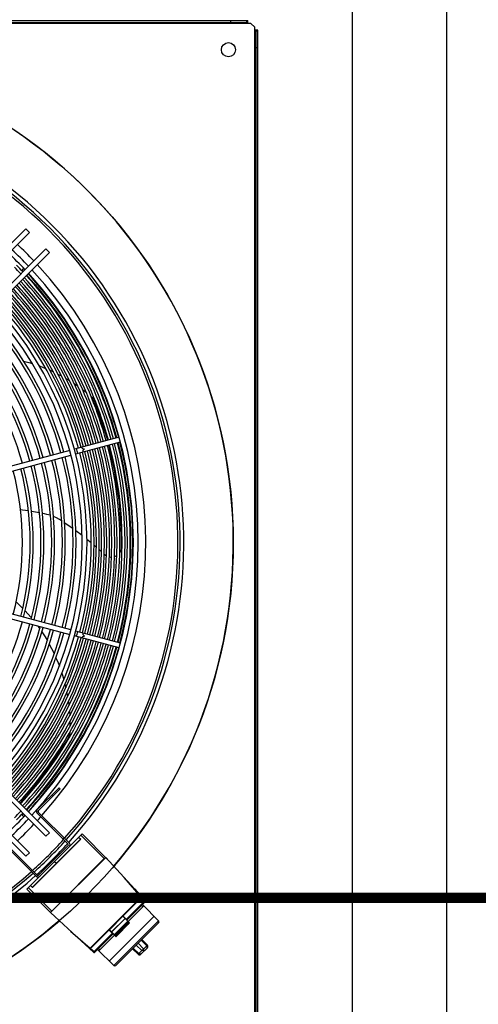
# Model space of a CAD drawing. Header units: centimetres. Extents: x -92429 to 178773, y 2337 to 428125.
# Tile 27 of 138: x 162501 to 162544, y 8883 to 8977. Entities that reach past the tile are written whole.
import ezdxf

# ---------------------------------------------------------------- set-up
doc = ezdxf.new("R2010")
doc.units = ezdxf.units.CM
doc.header["$LTSCALE"] = 50
doc.layers.add('Dach_Ist$0$RYSUNKOWE_NIEDRUK', color=6, linetype='Continuous', plot=False)
doc.layers.add('WL_rurociągi', color=1, linetype='Continuous')
doc.layers.add('WL_urządzenia', color=1, linetype='Continuous')

msp = doc.modelspace()

# ---------------------------------------------------------------- linework, layer by layer
at = {"layer": 'Dach_Ist$0$RYSUNKOWE_NIEDRUK', "color": 8, "const_width": 1, "elevation": 2170}
msp.add_lwpolyline([(162474.34, 8804.997), (162761.334, 8893.291), (162225.915, 8893.291), (162346.373, 8893.291), (162346.373, 8733.149), (162346.373, 13607.706), (162346.373, 13508.773), (162262.567, 13508.773), (162671.299, 13508.773), (162444.719, 13577.681)], dxfattribs=at)
at = {"layer": 'WL_rurociągi'}
for p, q in [((162541.275, 8844.624, 2170), (162541.275, 9737.624, 2170)), ((162532.318, 8864.807, 2170), (162532.318, 9717.441, 2170))]:
    msp.add_line(p, q, dxfattribs=at)
at = {"layer": 'WL_urządzenia', "color": 1, "linetype": 'Continuous'}
for p, q in [((162425.039, 8976.635, 2170), (162522.374, 8976.635, 2170)), ((162522.374, 8976.357, 2170), (162425.039, 8976.357, 2170)), ((162425.132, 8976.45, 2170), (162522.281, 8976.45, 2170)), ((162520.705, 8976.635, 2170), (162520.705, 8976.45, 2170)), ((162522.281, 8976.45, 2170), (162522.281, 8976.635, 2170)), ((162522.281, 8976.45, 2170), (162522.374, 8976.45, 2170)), ((162522.374, 8976.357, 2170), (162522.374, 8976.635, 2170)), ((162522.652, 8976.357, 2170), (162522.374, 8976.357, 2170)), ((162523.023, 8975.987, 2170), (162522.652, 8976.357, 2170)), ((162523.023, 8975.708, 2170), (162523.023, 8975.987, 2170)), ((162523.301, 8975.708, 2170), (162523.023, 8975.708, 2170)), ((162523.023, 8878.373, 2170), (162523.023, 8975.708, 2170)), ((162523.116, 8975.708, 2170), (162523.116, 8975.616, 2170)), ((162523.116, 8975.616, 2170), (162523.116, 8878.466, 2170)), ((162523.301, 8975.616, 2170), (162523.116, 8975.616, 2170)), ((162523.301, 8878.373, 2170), (162523.301, 8975.708, 2170)), ((162523.301, 8974.04, 2170), (162523.116, 8974.04, 2170)), ((162477.241, 8932.804, 2170), (162501.27, 8956.833, 2170)), ((162501.598, 8956.505, 2170), (162477.632, 8932.539, 2170)), ((162501.27, 8956.833, 2170), (162501.598, 8956.505, 2170)), ((162479.205, 8930.966, 2170), (162503.171, 8954.932, 2170)), ((162503.171, 8954.932, 2170), (162503.498, 8954.604, 2170)), ((162503.498, 8954.604, 2170), (162479.47, 8930.576, 2170)), ((162501.065, 8953.089, 2170), (162500.858, 8952.882, 2170)), ((162501.054, 8944.282, 2170), (162501.559, 8944.144, 2170)), ((162501.559, 8944.144, 2170), (162501.881, 8944.046, 2170)), ((162502.556, 8943.817, 2170), (162503.144, 8943.588, 2170)), ((162503.561, 8943.409, 2170), (162503.884, 8943.261, 2170)), ((162504.31, 8943.052, 2170), (162504.503, 8942.951, 2170)), ((162504.503, 8942.951, 2170), (162504.638, 8942.879, 2170)), ((162505.073, 8942.635, 2170), (162505.409, 8942.434, 2170)), ((162505.852, 8942.151, 2170), (162506.195, 8941.917, 2170)), ((162506.649, 8941.587, 2170), (162506.999, 8941.314, 2170)), ((162507.463, 8940.927, 2170), (162507.487, 8940.907, 2170)), ((162507.487, 8940.907, 2170), (162507.595, 8940.795, 2170)), ((162507.595, 8940.795, 2170), (162507.697, 8940.642, 2170)), ((162507.697, 8940.642, 2170), (162507.74, 8940.549, 2170)), ((162507.74, 8940.549, 2170), (162507.983, 8939.921, 2170)), ((162507.983, 8939.921, 2170), (162508.947, 8936.985, 2170)), ((162510.134, 8937.042, 2170), (162505.881, 8935.902, 2170)), ((162508.947, 8936.985, 2170), (162509.015, 8936.742, 2170)), ((162506.001, 8935.454, 2170), (162510.254, 8936.594, 2170)), ((162509.135, 8936.294, 2170), (162509.664, 8933.958, 2170)), ((162505.433, 8935.782, 2170), (162490.927, 8931.895, 2170)), ((162491.047, 8931.447, 2170), (162505.553, 8935.334, 2170)), ((162509.664, 8933.958, 2170), (162510.121, 8930.885, 2170)), ((162510.121, 8930.885, 2170), (162510.315, 8927.817, 2170)), ((162500.94, 8930.131, 2170), (162500.762, 8930.154, 2170)), ((162501.519, 8930.048, 2170), (162500.94, 8930.131, 2170)), ((162502.562, 8929.869, 2170), (162501.804, 8930.003, 2170)), ((162503.039, 8929.775, 2170), (162502.847, 8929.814, 2170)), ((162503.271, 8929.721, 2170), (162503.039, 8929.775, 2170)), ((162503.572, 8929.632, 2170), (162503.271, 8929.721, 2170)), ((162503.608, 8929.62, 2170), (162503.572, 8929.632, 2170)), ((162504.174, 8929.383, 2170), (162503.897, 8929.51, 2170)), ((162504.465, 8929.225, 2170), (162504.174, 8929.383, 2170)), ((162504.655, 8929.106, 2170), (162504.465, 8929.225, 2170)), ((162504.67, 8929.096, 2170), (162504.655, 8929.106, 2170)), ((162505.014, 8928.866, 2170), (162504.961, 8928.902, 2170)), ((162505.73, 8928.366, 2170), (162505.014, 8928.866, 2170)), ((162506.608, 8927.71, 2170), (162506.016, 8928.157, 2170)), ((162510.315, 8927.817, 2170), (162510.32, 8926.548, 2170)), ((162507.476, 8927.013, 2170), (162507.077, 8927.339, 2170)), ((162507.964, 8926.598, 2170), (162507.753, 8926.779, 2170)), ((162508.443, 8926.174, 2170), (162508.238, 8926.357, 2170)), ((162508.447, 8926.17, 2170), (162508.443, 8926.174, 2170)), ((162508.762, 8925.881, 2170), (162508.718, 8925.922, 2170)), ((162508.808, 8925.841, 2170), (162508.762, 8925.881, 2170)), ((162508.925, 8925.76, 2170), (162508.808, 8925.841, 2170)), ((162509.303, 8925.638, 2170), (162509.199, 8925.654, 2170)), ((162509.411, 8925.633, 2170), (162509.303, 8925.638, 2170)), ((162509.829, 8925.742, 2170), (162509.691, 8925.683, 2170)), ((162509.908, 8925.79, 2170), (162509.829, 8925.742, 2170)), ((162510.209, 8926.121, 2170), (162510.196, 8926.097, 2170)), ((162510.279, 8926.288, 2170), (162510.209, 8926.121, 2170)), ((162510.315, 8926.47, 2170), (162510.279, 8926.288, 2170)), ((162510.32, 8926.548, 2170), (162510.315, 8926.47, 2170)), ((162503.171, 8899.15, 2170), (162479.205, 8923.116, 2170)), ((162479.47, 8923.506, 2170), (162503.498, 8899.478, 2170)), ((162490.927, 8922.187, 2170), (162505.433, 8918.3, 2170)), ((162505.553, 8918.748, 2170), (162491.047, 8922.635, 2170)), ((162501.27, 8897.249, 2170), (162477.241, 8921.277, 2170)), ((162477.632, 8921.543, 2170), (162501.598, 8897.577, 2170)), ((162500.349, 8921.397, 2170), (162500.974, 8920.791, 2170)), ((162501.204, 8920.55, 2170), (162501.737, 8919.951, 2170)), ((162501.737, 8919.951, 2170), (162501.801, 8919.874, 2170)), ((162502.395, 8919.114, 2170), (162502.581, 8918.855, 2170)), ((162502.785, 8918.558, 2170), (162502.963, 8918.286, 2170)), ((162502.963, 8918.286, 2170), (162503.307, 8917.724, 2170)), ((162510.134, 8917.04, 2170), (162505.881, 8918.18, 2170)), ((162510.254, 8917.488, 2170), (162506.001, 8918.628, 2170)), ((162503.494, 8917.395, 2170), (162503.923, 8916.558, 2170)), ((162503.923, 8916.558, 2170), (162503.964, 8916.471, 2170)), ((162504.13, 8916.105, 2170), (162504.331, 8915.623, 2170)), ((162504.331, 8915.623, 2170), (162504.453, 8915.309, 2170)), ((162504.687, 8914.636, 2170), (162504.869, 8914.031, 2170)), ((162504.985, 8913.592, 2170), (162505.067, 8913.247, 2170)), ((162505.164, 8912.783, 2170), (162505.204, 8912.568, 2170)), ((162505.204, 8912.568, 2170), (162505.231, 8912.417, 2170)), ((162505.306, 8911.925, 2170), (162505.354, 8911.536, 2170)), ((162505.404, 8911.012, 2170), (162505.431, 8910.598, 2170)), ((162505.45, 8910.037, 2170), (162505.451, 8909.593, 2170)), ((162505.409, 8908.804, 2170), (162505.351, 8908.63, 2170)), ((162505.43, 8908.958, 2170), (162505.409, 8908.804, 2170)), ((162505.432, 8908.989, 2170), (162505.43, 8908.958, 2170)), ((162504.959, 8907.961, 2170), (162503.239, 8905.393, 2170)), ((162505.304, 8908.538, 2170), (162504.959, 8907.961, 2170)), ((162505.351, 8908.63, 2170), (162505.304, 8908.538, 2170)), ((162503.239, 8905.393, 2170), (162501.295, 8902.965, 2170)), ((162502.351, 8901.674, 2170), (162504.416, 8903.738, 2170)), ((162504.514, 8903.64, 2170), (162502.45, 8901.575, 2170)), ((162504.416, 8903.738, 2170), (162504.514, 8903.64, 2170)), ((162501.295, 8902.965, 2170), (162500.689, 8902.287, 2170)), ((162503.761, 8903.083, 2170), (162503.859, 8902.985, 2170)), ((162502.3, 8901.425, 2170), (162502.286, 8901.411, 2170)), ((162502.286, 8901.411, 2170), (162505.301, 8898.396, 2170)), ((162502.384, 8901.51, 2170), (162502.3, 8901.425, 2170)), ((162502.384, 8901.51, 2170), (162505.399, 8898.494, 2170)), ((162500.858, 8901.2, 2170), (162501.065, 8900.993, 2170)), ((162503.498, 8899.478, 2170), (162503.171, 8899.15, 2170)), ((162506.612, 8899.379, 2170), (162501.368, 8894.135, 2170)), ((162501.879, 8894.28, 2170), (162506.468, 8898.868, 2170)), ((162506.481, 8898.855, 2170), (162501.893, 8894.267, 2170)), ((162504.809, 8898.888, 2170), (162504.908, 8898.986, 2170)), ((162506.284, 8899.052, 2170), (162506.481, 8898.855, 2170)), ((162506.481, 8899.248, 2170), (162508.71, 8897.02, 2170)), ((162506.612, 8899.379, 2170), (162509.037, 8896.954, 2170)), ((162502.253, 8895.348, 2170), (162499.238, 8898.363, 2170)), ((162499.336, 8898.462, 2170), (162502.351, 8895.446, 2170)), ((162501.598, 8897.577, 2170), (162501.27, 8897.249, 2170)), ((162502.482, 8895.446, 2170), (162505.301, 8898.265, 2170)), ((162508.854, 8897.137, 2170), (162503.61, 8891.894, 2170)), ((162503.728, 8892.038, 2170), (162508.71, 8897.02, 2170)), ((162504.171, 8896.571, 2170), (162503.987, 8896.754, 2170)), ((162503.993, 8896.76, 2170), (162504.177, 8896.577, 2170)), ((162508.71, 8897.02, 2170), (162508.735, 8897.045, 2170)), ((162508.735, 8897.045, 2170), (162508.761, 8897.069, 2170)), ((162508.761, 8897.069, 2170), (162508.785, 8897.09, 2170)), ((162508.785, 8897.09, 2170), (162508.806, 8897.108, 2170)), ((162508.806, 8897.108, 2170), (162508.824, 8897.123, 2170)), ((162508.824, 8897.123, 2170), (162508.839, 8897.133, 2170)), ((162508.839, 8897.133, 2170), (162508.849, 8897.138, 2170)), ((162508.849, 8897.138, 2170), (162508.854, 8897.138, 2170)), ((162512.645, 8893.021, 2170), (162508.854, 8897.137, 2170)), ((162509.037, 8896.954, 2170), (162509.03, 8896.946, 2170)), ((162501.761, 8895.84, 2170), (162501.86, 8895.938, 2170)), ((162512.222, 8893.366, 2170), (162510.603, 8895.239, 2170)), ((162503.793, 8891.71, 2170), (162501.368, 8894.135, 2170)), ((162501.499, 8894.267, 2170), (162503.728, 8892.038, 2170)), ((162501.893, 8894.267, 2170), (162501.696, 8894.463, 2170)), ((162511.601, 8894.154, 2170), (162512.513, 8893.1, 2170)), ((162507.381, 8888.526, 2170), (162512.222, 8893.366, 2170)), ((162512.251, 8893.337, 2170), (162507.411, 8888.496, 2170)), ((162512.612, 8893.057, 2170), (162510.807, 8891.251, 2170)), ((162512.644, 8892.957, 2170), (162510.873, 8891.186, 2170)), ((162512.222, 8893.366, 2170), (162512.251, 8893.337, 2170)), ((162512.522, 8893.024, 2170), (162512.251, 8893.337, 2170)), ((162512.522, 8893.024, 2170), (162512.585, 8893.087, 2170)), ((162503.639, 8891.941, 2170), (162503.657, 8891.963, 2170)), ((162503.657, 8891.963, 2170), (162503.679, 8891.987, 2170)), ((162503.679, 8891.987, 2170), (162503.703, 8892.012, 2170)), ((162503.703, 8892.012, 2170), (162503.728, 8892.038, 2170)), ((162510.997, 8891.061, 2170), (162512.472, 8892.536, 2170)), ((162512.249, 8892.562, 2170), (162512.374, 8892.438, 2170)), ((162512.348, 8892.661, 2170), (162513.881, 8891.127, 2170)), ((162503.61, 8891.899, 2170), (162503.615, 8891.909, 2170)), ((162503.61, 8891.894, 2170), (162503.61, 8891.899, 2170)), ((162503.61, 8891.894, 2170), (162507.726, 8888.102, 2170)), ((162503.615, 8891.909, 2170), (162503.625, 8891.923, 2170)), ((162503.625, 8891.923, 2170), (162503.639, 8891.941, 2170)), ((162503.801, 8891.718, 2170), (162503.793, 8891.71, 2170)), ((162509.195, 8887.292, 2170), (162513.455, 8891.553, 2170)), ((162510.488, 8891.544, 2170), (162509.204, 8890.259, 2170)), ((162509.405, 8890.058, 2170), (162510.69, 8891.343, 2170)), ((162510.701, 8891.331, 2170), (162509.417, 8890.046, 2170)), ((162509.621, 8886.866, 2170), (162513.881, 8891.127, 2170)), ((162509.666, 8889.797, 2170), (162510.951, 8891.081, 2170)), ((162510.958, 8891.074, 2170), (162509.673, 8889.789, 2170)), ((162511.122, 8890.91, 2170), (162510.488, 8891.544, 2170)), ((162510.506, 8891.552, 2170), (162511.122, 8890.937, 2170)), ((162505.509, 8890.145, 2170), (162507.381, 8888.526, 2170)), ((162509.811, 8889.626, 2170), (162509.195, 8890.241, 2170)), ((162509.204, 8890.259, 2170), (162509.837, 8889.626, 2170)), ((162509.803, 8889.804, 2170), (162510.943, 8890.945, 2170)), ((162513.881, 8890.93, 2170), (162509.817, 8886.866, 2170)), ((162510.927, 8890.913, 2170), (162509.835, 8889.82, 2170)), ((162509.837, 8889.796, 2170), (162510.951, 8890.91, 2170)), ((162511.122, 8890.91, 2170), (162509.837, 8889.626, 2170)), ((162509.909, 8889.724, 2170), (162511.023, 8890.838, 2170)), ((162511.01, 8890.825, 2170), (162510.925, 8890.91, 2170)), ((162511.049, 8890.839, 2170), (162510.943, 8890.945, 2170)), ((162511.023, 8890.838, 2170), (162510.951, 8890.91, 2170)), ((162511.042, 8890.846, 2170), (162511.114, 8890.918, 2170)), ((162507.647, 8888.235, 2170), (162506.593, 8889.146, 2170)), ((162509.496, 8889.94, 2170), (162507.691, 8888.135, 2170)), ((162509.562, 8889.875, 2170), (162507.791, 8888.104, 2170)), ((162508.211, 8888.275, 2170), (162509.686, 8889.75, 2170)), ((162509.909, 8889.698, 2170), (162509.803, 8889.804, 2170)), ((162509.829, 8889.634, 2170), (162509.901, 8889.706, 2170)), ((162509.922, 8889.737, 2170), (162509.837, 8889.822, 2170)), ((162509.837, 8889.796, 2170), (162509.909, 8889.724, 2170)), ((162509.837, 8889.626, 2170), (162509.837, 8889.626, 2170)), ((162512.749, 8888.749, 2170), (162512.225, 8889.273, 2170)), ((162512.289, 8889.337, 2170), (162512.813, 8888.813, 2170)), ((162507.381, 8888.526, 2170), (162507.411, 8888.496, 2170)), ((162507.411, 8888.496, 2170), (162507.724, 8888.226, 2170)), ((162507.724, 8888.226, 2170), (162507.661, 8888.163, 2170)), ((162508.087, 8888.4, 2170), (162509.621, 8886.866, 2170)), ((162508.185, 8888.498, 2170), (162508.31, 8888.374, 2170)), ((162511.41, 8888.459, 2170), (162511.934, 8887.934, 2170)), ((162511.474, 8888.523, 2170), (162511.999, 8887.999, 2170)), ((162512.284, 8888.284, 2170), (162511.76, 8888.808, 2170)), ((162512.813, 8888.813, 2170), (162511.934, 8887.934, 2170)), ((162511.939, 8888.988, 2170), (162512.463, 8888.463, 2170)), ((162512.813, 8888.551, 2170), (162512.197, 8887.934, 2170))]:
    msp.add_line(p, q, dxfattribs=at)
for points in [[(162506.205, 8935.509, -0.037253), (162506.154, 8935.735, -0.037253), (162506.085, 8935.957)], [(162506.723, 8935.648, -0.407676), (162506.844, 8935.92, -0.407676), (162506.603, 8936.096)], [(162506.085, 8918.125, -0.037253), (162506.154, 8918.347, -0.037253), (162506.205, 8918.573)], [(162506.603, 8917.986, -0.407676), (162506.844, 8918.162, -0.407676), (162506.723, 8918.434)], [(162504.187, 8896.561, 0.207794), (162504.171, 8896.571)], [(162504.187, 8896.561, -0.207794), (162504.177, 8896.577)], [(162512.222, 8893.366, -0.050409), (162512.255, 8893.398)], [(162512.222, 8893.366, -0.039903), (162512.255, 8893.398)], [(162512.251, 8893.337, -0.395256), (162512.255, 8893.398)], [(162512.513, 8893.101, 0.383826), (162512.522, 8893.024)], [(162510.506, 8891.552, -0.279695), (162510.488, 8891.544)], [(162510.702, 8891.356, 0.039959), (162510.69, 8891.343)], [(162510.702, 8891.356, 0.413807), (162510.701, 8891.331)], [(162510.951, 8891.081, -0.390705), (162510.955, 8891.103)], [(162510.955, 8891.103, 0.408521), (162510.958, 8891.074)], [(162509.204, 8890.259, -0.279695), (162509.195, 8890.241)], [(162510.927, 8890.913, -0.080505), (162510.943, 8890.945)], [(162510.927, 8890.913, 0.372564), (162510.95, 8890.914)], [(162510.943, 8890.945, 0.05258), (162510.95, 8890.914)], [(162510.95, 8890.914, -0.213001), (162510.951, 8890.91)], [(162511.05, 8890.838, 0.350781), (162511.01, 8890.825)], [(162511.042, 8890.846, 0.308911), (162511.023, 8890.838)], [(162511.122, 8890.937, 0.308911), (162511.114, 8890.918)], [(162509.405, 8890.058, 0.039959), (162509.391, 8890.045)], [(162509.417, 8890.046, 0.413807), (162509.391, 8890.045)], [(162509.644, 8889.792, -0.390705), (162509.666, 8889.797)], [(162509.673, 8889.789, 0.408521), (162509.644, 8889.792)], [(162509.803, 8889.804, -0.080505), (162509.835, 8889.82)], [(162509.834, 8889.797, 0.05258), (162509.803, 8889.804)], [(162509.829, 8889.634, 0.308911), (162509.811, 8889.626)], [(162509.834, 8889.797, 0.372564), (162509.835, 8889.82)], [(162509.837, 8889.796, -0.213001), (162509.834, 8889.797)], [(162509.909, 8889.724, 0.308911), (162509.901, 8889.706)], [(162509.922, 8889.737, 0.350781), (162509.909, 8889.698)], [(162507.349, 8888.492, -0.050409), (162507.381, 8888.526)], [(162507.381, 8888.526, 0.039903), (162507.349, 8888.492)], [(162507.349, 8888.492, -0.395256), (162507.411, 8888.496)], [(162507.724, 8888.226, 0.383826), (162507.647, 8888.235)], [(162512.505, 8888.243, 0.393689), (162512.284, 8888.284)], [(162512.463, 8888.463, 0.393689), (162512.505, 8888.243)], [(162512.813, 8888.551, -0.353945), (162512.749, 8888.749)], [(162511.999, 8887.999, -0.353945), (162512.197, 8887.934)]]:
    msp.add_lwpolyline(points, format="xyb", dxfattribs=at)
for centre, radius in [((162473.707, 8927.041, 2170), 47.277), ((162520.52, 8973.854, 2170), 0.672), ((162520.52, 8973.854, 2170), 0.672)]:
    msp.add_circle(centre, radius, dxfattribs=at)
for centre, radius, start, end in [((162473.707, 8927.041, 2170), 47.277, 319.44157, 310.55843), ((162473.707, 8927.041, 2170), 42.566, 317.99606, 312.00394), ((162473.707, 8927.041, 2170), 42.222, 318.02047, 311.97953), ((162473.707, 8927.041, 2170), 42.012, 318.03557, 311.96443), ((162473.707, 8927.041, 2170), 38.239, 43.33298, 46.66702), ((162473.707, 8927.041, 2170), 38.964, 43.36403, 46.63597), ((162473.707, 8927.041, 2170), 37.775, 43.31252, 46.68748), ((162473.707, 8927.041, 2170), 37.205, 43.28663, 44.6431), ((162473.707, 8927.041, 2170), 37.483, 43.29935, 44.64575), ((162473.707, 8927.041, 2170), 37.544, 43.3021, 43.58515), ((162473.707, 8927.041, 2170), 37.729, 43.31044, 43.5921), ((162473.707, 8927.041, 2170), 38.239, 317.36195, 42.63805), ((162473.707, 8927.041, 2170), 38.964, 318.27327, 42.68206), ((162473.707, 8927.041, 2170), 36.714, 15.36167, 42.5399), ((162473.707, 8927.041, 2170), 36.992, 15.35895, 42.5584), ((162473.707, 8927.041, 2170), 37.205, 15.3569, 42.57237), ((162473.707, 8927.041, 2170), 37.483, 15.35425, 42.59039), ((162473.707, 8927.041, 2170), 37.544, 15.35368, 42.59428), ((162473.707, 8927.041, 2170), 37.729, 15.35194, 42.60611), ((162473.707, 8927.041, 2170), 37.775, 317.39095, 42.60905), ((162473.707, 8927.041, 2170), 35.52, 15.37383, 42.45713), ((162473.707, 8927.041, 2170), 35.732, 15.37161, 42.47228), ((162473.707, 8927.041, 2170), 36.011, 15.36874, 42.49181), ((162473.707, 8927.041, 2170), 36.223, 15.36657, 42.50655), ((162473.707, 8927.041, 2170), 36.501, 15.36378, 42.52556), ((162473.707, 8927.041, 2170), 34.048, 15.39, 42.3471), ((162473.707, 8927.041, 2170), 34.26, 15.38758, 42.36358), ((162473.707, 8927.041, 2170), 34.538, 15.38445, 42.38482), ((162473.707, 8927.041, 2170), 34.751, 15.3821, 42.40084), ((162473.707, 8927.041, 2170), 35.029, 15.37907, 42.42148), ((162473.707, 8927.041, 2170), 35.242, 15.37678, 42.43706), ((162473.707, 8927.041, 2170), 32.908, 317.74479, 42.25521), ((162473.707, 8927.041, 2170), 33.372, 317.70664, 42.29336), ((162473.707, 8927.041, 2170), 33.769, 15.39321, 42.32524), ((162473.707, 8927.041, 2170), 32.051, 15.41429, 42.18169), ((162473.707, 8927.041, 2170), 32.329, 15.41073, 42.20596), ((162473.707, 8927.041, 2170), 30.291, 15.43836, 42.01781), ((162473.707, 8927.041, 2170), 31.032, 15.4279, 42.08907), ((162473.707, 8927.041, 2170), 31.31, 15.4241, 42.11495), ((162473.707, 8927.041, 2170), 28.994, 15.45797, 41.88426), ((162473.707, 8927.041, 2170), 29.272, 15.45362, 41.9139), ((162473.707, 8927.041, 2170), 30.013, 15.44243, 41.99015), ((162473.707, 8927.041, 2170), 28.253, 15.46998, 41.80248), ((162473.707, 8927.041, 2170), 35.242, 345.37678, 14.62322), ((162473.707, 8927.041, 2170), 35.52, 345.37383, 14.62617), ((162473.707, 8927.041, 2170), 35.732, 345.37161, 14.62839), ((162473.707, 8927.041, 2170), 36.011, 345.36874, 14.63126), ((162473.707, 8927.041, 2170), 36.223, 345.36657, 14.63343), ((162473.707, 8927.041, 2170), 36.501, 345.36378, 14.63622), ((162473.707, 8927.041, 2170), 36.714, 345.36167, 14.63833), ((162473.707, 8927.041, 2170), 36.992, 345.35895, 14.64105), ((162473.707, 8927.041, 2170), 37.205, 345.3569, 14.6431), ((162473.707, 8927.041, 2170), 37.483, 345.35425, 14.64575), ((162473.707, 8927.041, 2170), 37.544, 345.35368, 14.64632), ((162473.707, 8927.041, 2170), 37.729, 345.35194, 14.64806), ((162473.707, 8927.041, 2170), 32.051, 345.41429, 14.58571), ((162473.707, 8927.041, 2170), 32.329, 345.41073, 14.58927), ((162473.707, 8927.041, 2170), 33.769, 345.39321, 14.60679), ((162473.707, 8927.041, 2170), 34.048, 345.39, 14.61), ((162473.707, 8927.041, 2170), 34.26, 345.38757, 14.61243), ((162473.707, 8927.041, 2170), 34.538, 345.38445, 14.61555), ((162473.707, 8927.041, 2170), 34.751, 345.3821, 14.6179), ((162473.707, 8927.041, 2170), 35.029, 345.37907, 14.62093), ((162473.707, 8927.041, 2170), 27.975, 345.47466, 14.52534), ((162473.707, 8927.041, 2170), 28.253, 345.46998, 14.53002), ((162473.707, 8927.041, 2170), 28.994, 345.45797, 14.54203), ((162473.707, 8927.041, 2170), 29.272, 345.45362, 14.54638), ((162473.707, 8927.041, 2170), 30.013, 345.44243, 14.55757), ((162473.707, 8927.041, 2170), 30.291, 345.43836, 14.56164), ((162473.707, 8927.041, 2170), 31.032, 345.4279, 14.5721), ((162473.707, 8927.041, 2170), 31.31, 345.4241, 14.5759), ((162473.707, 8927.041, 2170), 27.234, 345.48757, 14.51243), ((162473.707, 8927.041, 2170), 28.253, 318.19752, 344.53002), ((162473.707, 8927.041, 2170), 28.994, 318.11574, 344.54203), ((162473.707, 8927.041, 2170), 29.272, 318.0861, 344.54638), ((162473.707, 8927.041, 2170), 30.013, 318.00985, 344.55757), ((162473.707, 8927.041, 2170), 30.291, 317.98219, 344.56164), ((162473.707, 8927.041, 2170), 31.032, 317.91093, 344.5721), ((162473.707, 8927.041, 2170), 31.31, 317.88505, 344.5759), ((162473.707, 8927.041, 2170), 32.051, 317.81831, 344.58571), ((162473.707, 8927.041, 2170), 32.329, 317.79404, 344.58927), ((162473.707, 8927.041, 2170), 33.769, 317.67476, 344.60679), ((162473.707, 8927.041, 2170), 34.048, 317.6529, 344.61), ((162473.707, 8927.041, 2170), 34.26, 317.63642, 344.61242), ((162473.707, 8927.041, 2170), 34.538, 317.61518, 344.61555), ((162473.707, 8927.041, 2170), 34.751, 317.59916, 344.6179), ((162473.707, 8927.041, 2170), 35.029, 317.57852, 344.62093), ((162473.707, 8927.041, 2170), 35.242, 317.56294, 344.62322), ((162473.707, 8927.041, 2170), 35.52, 317.54287, 344.62617), ((162473.707, 8927.041, 2170), 35.732, 317.52772, 344.62839), ((162473.707, 8927.041, 2170), 36.011, 317.50819, 344.63126), ((162473.707, 8927.041, 2170), 36.223, 317.49345, 344.63343), ((162473.707, 8927.041, 2170), 36.501, 317.47444, 344.63622), ((162473.707, 8927.041, 2170), 36.714, 317.4601, 344.63833), ((162473.707, 8927.041, 2170), 36.992, 317.4416, 344.64105), ((162473.707, 8927.041, 2170), 37.205, 317.42763, 344.6431), ((162473.707, 8927.041, 2170), 37.483, 317.40961, 344.64575), ((162473.707, 8927.041, 2170), 37.544, 317.40572, 344.64632), ((162473.707, 8927.041, 2170), 37.729, 317.39389, 344.64806), ((162473.707, 8927.041, 2170), 37.205, 315.3569, 316.71337), ((162473.707, 8927.041, 2170), 37.483, 315.35425, 316.70065), ((162502.515, 8901.51, 2170), 0.232, 135, 201.42182), ((162502.515, 8901.51, 2170), 0.0927, 135, 225), ((162473.707, 8927.041, 2170), 37.775, 313.31252, 316.68748), ((162473.707, 8927.041, 2170), 38.239, 313.33298, 316.66702), ((162473.707, 8927.041, 2170), 37.544, 316.41485, 316.6979), ((162473.707, 8927.041, 2170), 37.729, 316.4079, 316.68956), ((162473.707, 8927.041, 2170), 38.964, 317.31794, 318.06849), ((162473.707, 8927.041, 2170), 38.964, 313.36403, 316.63597), ((162473.707, 8927.041, 2170), 42.012, 312.15432, 317.84568), ((162473.707, 8927.041, 2170), 42.222, 312.16846, 317.83154), ((162505.236, 8898.331, 2170), 0.232, 315, 45), ((162473.707, 8927.041, 2170), 42.566, 312.19134, 317.80866), ((162505.236, 8898.331, 2170), 0.0927, 315, 45), ((162502.417, 8895.512, 2170), 0.232, 225, 315), ((162502.417, 8895.512, 2170), 0.0927, 225, 315), ((162512.611, 8892.99, 2170), 0.0464, 315, 42.64535), ((162513.783, 8891.028, 2170), 0.139, 315, 45), ((162510.938, 8890.897, 2170), 0.0185, 45, 135), ((162511.037, 8890.851, 2170), 0.0185, 225, 315), ((162511.109, 8890.924, 2170), 0.0185, 315, 45), ((162509.824, 8889.639, 2170), 0.0185, 225, 315), ((162509.85, 8889.809, 2170), 0.0185, 135, 225), ((162509.896, 8889.711, 2170), 0.0185, 315, 45), ((162512.682, 8888.682, 2170), 0.185, 315, 45), ((162507.758, 8888.136, 2170), 0.0464, 227.35465, 315), ((162512.065, 8888.065, 2170), 0.185, 225, 315), ((162509.719, 8886.964, 2170), 0.139, 225, 315)]:
    msp.add_arc(centre, radius, start, end, dxfattribs=at)

doc.saveas('drawing.dxf')
